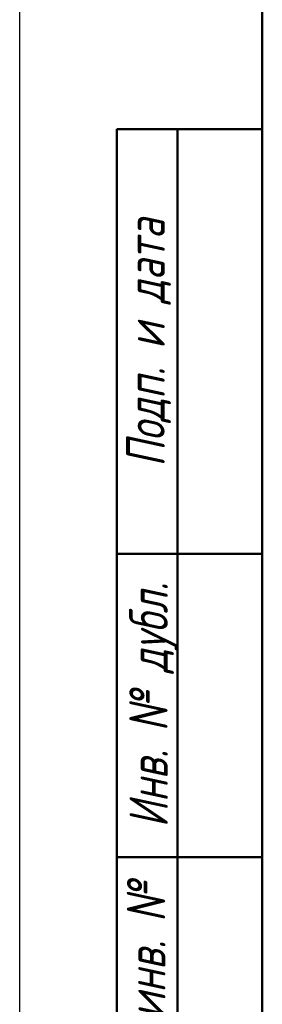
# Model space of a CAD drawing. Header units: millimetres. Extents: x -401 to 1119, y -69 to 356.
# Tile 3 of 19: x 0 to 20, y 78 to 159. Entities that reach past the tile are written whole.
import ezdxf
from ezdxf.enums import TextEntityAlignment as Align

# ---------------------------------------------------------------- set-up
doc = ezdxf.new("R2010")
doc.units = ezdxf.units.MM
for name, color, linetype, lineweight in [('Кромка (ГОСТ)', 7, 'Continuous', 50), ('Обозначение (ГОСТ)', 7, 'Continuous', 25), ('Эскизная геометрия (ГОСТ)', 7, 'Continuous', 50)]:
    doc.layers.add(name, color=color, linetype=linetype, lineweight=lineweight)
doc.styles.get("Standard").update_dxf_attribs({"font": 'GOST Common Italic.ttf'})
doc.styles.add('Альтернативный текст (ГОСТ)', font='txt', dxfattribs={"width": 0.8})

# ---------------------------------------------------------------- blocks, each defined once
blk = doc.blocks.new('ГОСТ - Доп. графы 1')
at = {"layer": 'Эскизная геометрия (ГОСТ)'}
for p, q in [((-12, 0), (-12, 145)), ((-12, 145), (0, 145)), ((-7, 145), (-7, 0)), ((-12, 110), (-7, 110)), ((-7, 110), (0, 110)), ((-12, 85), (-7, 85)), ((-7, 85), (0, 85))]:
    blk.add_line(p, q, dxfattribs=at)
at = {"layer": 'Обозначение (ГОСТ)', "char_height": 3.17, "attachment_point": 5, "rotation": 90, "style": 'Альтернативный текст (ГОСТ)'}
for s, insert, width in [('\\fGOST Common|b0|i1;\\H3.1700;Подп. и дата', (-9.373, 127.414), 34.76787), ('\\fGOST Common|b0|i1;\\H3.1700;Инв. № дубл.', (-8.947, 97.547), 24.84382), ('\\fGOST Common|b0|i1;\\H3.1700;Взам. инв. №', (-9.575, 72.532), 24.86686)]:
    blk.add_mtext(s, dxfattribs=dict(at, insert=insert, width=width))
at = {"layer": 'Обозначение (ГОСТ)', "lineweight": 30, "width": 0.8, "flags": 17}
for tag, p in [('Подп._и_дата_2', (-3.532, 127.511)), ('Инв._номер_дубликата', (-3.406, 97.466)), ('Взамен_инв._номера', (-3.46, 72.529)), ('Подп._и_дата_1', (-3.422, 42.352)), ('ИНВЕНТАРНЫЙ_НОМЕР', (-3.329, 12.683))]:
    blk.add_attdef(tag, text='', height=3.17, rotation=90, dxfattribs=at).set_placement(p, align=Align.MIDDLE_CENTER)
blk = doc.blocks.new('Рамки ГОСТ_ граница 297x210')
at = {"layer": 'Кромка (ГОСТ)', "lineweight": 25}
blk.add_line((0, 0), (0, 297), dxfattribs=at)
at = {"layer": 'Кромка (ГОСТ)'}
blk.add_line((20, 292), (20, 5), dxfattribs=at)

msp = doc.modelspace()

# ---------------------------------------------------------------- block references
for name, p in [('Рамки ГОСТ_ граница 297x210', (0, 0)), ('ГОСТ - Доп. графы 1', (20, 5))]:
    msp.add_blockref(name, p)

doc.saveas('drawing.dxf')
